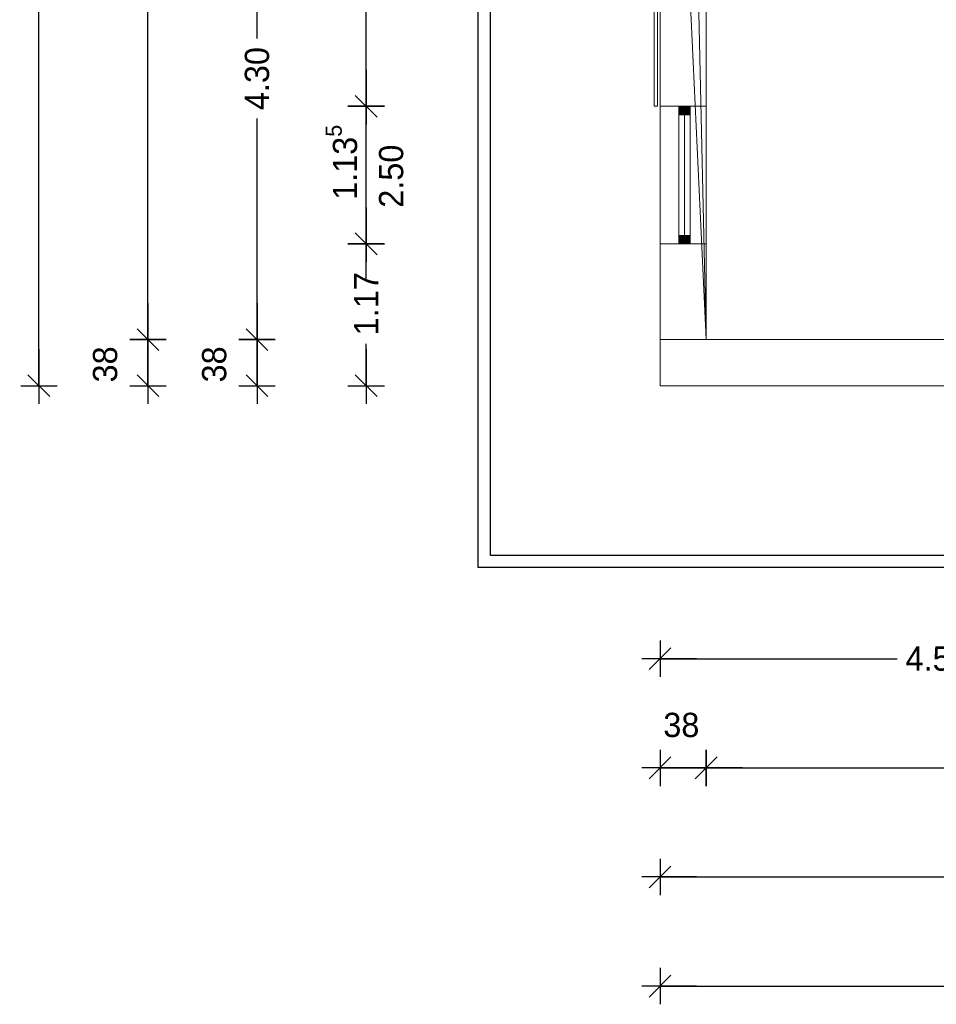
# Model space of a CAD drawing. Header units: metres. Extents: x -13 to 178, y 23 to 52.
# Tile 1 of 9: x 153.51 to 161.08, y 23.38 to 31.5. Entities that reach past the tile are written whole.
import ezdxf

# ---------------------------------------------------------------- set-up
doc = ezdxf.new("R2010")
doc.units = ezdxf.units.M
doc.header["$XCLIPFRAME"] = 2
doc.header["$PDMODE"] = 65
doc.linetypes.add('AUSGEZOGEN', pattern=[0])
for name, color, linetype, lineweight in [('Fenster', 7, 'AUSGEZOGEN', 13), ('Fensterbank', 7, 'AUSGEZOGEN', 13), ('Standard', 7, 'AUSGEZOGEN', 25), ('Verschattung', 7, 'AUSGEZOGEN', 13), ('Wand Holz tragend', 7, 'AUSGEZOGEN', 13)]:
    doc.layers.add(name, color=color, linetype=linetype, lineweight=lineweight)
doc.styles.add('Posterama Text Light', font='txt')
doc.dimstyles.new('DIMSTYLE_3', dxfattribs={"dimtxt": 0.2, "dimasz": 0.3, "dimexe": 0, "dimexo": 1e-06, "dimgap": 0.1, "dimtad": 0, "dimdec": 3, "dimrnd": 0.005, "dimzin": 0, "dimdsep": 46, "dimtxsty": 'Posterama Text Light', "dimblk1": 'ALL_ML_STRICH', "dimblk2": 'ALL_ML_STRICH', "dimsah": 1, "dimcen": 0, "dimse1": 1, "dimse2": 1, "dimclrd": 7, "dimclre": 7, "dimclrt": 7, "dimadec": 0, "dimazin": 0, "dimtfac": 1, "dimtdec": 0, "dimtix": 1, "dimtmove": 2, "dimatfit": 3, "dimfxl": 0, "dimtzin": 0, "dimlwd": 0, "dimlwe": 25, "dimarcsym": 0})
doc.dimstyles.new('DIMSTYLE_4', dxfattribs={"dimtxt": 0.2, "dimasz": 0.3, "dimexe": 0, "dimexo": 1e-06, "dimgap": 0.1, "dimtad": 2, "dimdec": 1, "dimlfac": 100, "dimrnd": 0.5, "dimzin": 0, "dimdsep": 46, "dimtxsty": 'Posterama Text Light', "dimblk1": 'ALL_ML_STRICH', "dimblk2": 'ALL_ML_STRICH', "dimsah": 1, "dimcen": 0, "dimse1": 1, "dimse2": 1, "dimclrd": 7, "dimclre": 7, "dimclrt": 7, "dimadec": 0, "dimazin": 0, "dimtfac": 1, "dimtdec": 0, "dimtix": 1, "dimtmove": 2, "dimatfit": 3, "dimfxl": 0, "dimtvp": 1.2, "dimtzin": 0, "dimlwd": 0, "dimlwe": 25, "dimarcsym": 0})
doc.dimstyles.new('DIMSTYLE_5', dxfattribs={"dimtxt": 0.2, "dimasz": 0.3, "dimexe": 0, "dimexo": 1e-06, "dimgap": 0.1, "dimtad": 0, "dimrnd": 0.005, "dimzin": 0, "dimdsep": 46, "dimtxsty": 'Posterama Text Light', "dimblk1": 'ALL_ML_STRICH', "dimblk2": 'ALL_ML_STRICH', "dimsah": 1, "dimcen": 0, "dimse1": 1, "dimse2": 1, "dimclrd": 7, "dimclre": 7, "dimclrt": 7, "dimadec": 0, "dimazin": 0, "dimtfac": 1, "dimtdec": 0, "dimtix": 1, "dimtmove": 2, "dimatfit": 3, "dimfxl": 0, "dimtzin": 0, "dimlwd": 0, "dimlwe": 25, "dimarcsym": 0})
doc.dimstyles.new('DIMSTYLE_6', dxfattribs={"dimtxt": 0.2, "dimasz": 0.3, "dimexe": 0, "dimexo": 1e-06, "dimgap": 0.1, "dimtad": 2, "dimdec": 1, "dimlfac": 100, "dimrnd": 0.5, "dimzin": 0, "dimdsep": 46, "dimtxsty": 'Posterama Text Light', "dimblk1": 'ALL_ML_STRICH', "dimblk2": 'ALL_ML_STRICH', "dimsah": 1, "dimcen": 0, "dimse1": 1, "dimse2": 1, "dimclrd": 7, "dimclre": 7, "dimclrt": 7, "dimadec": 0, "dimazin": 0, "dimtfac": 1, "dimtdec": 0, "dimtix": 1, "dimtmove": 2, "dimatfit": 3, "dimfxl": 0, "dimtvp": 1.2, "dimtzin": 0, "dimlwd": 0, "dimlwe": 25, "dimarcsym": 0})
doc.dimstyles.new('DIMSTYLE_7', dxfattribs={"dimtxt": 0.2, "dimasz": 0.3, "dimexe": 0, "dimexo": 1e-06, "dimgap": 0.1, "dimtad": 0, "dimrnd": 0.005, "dimzin": 0, "dimdsep": 46, "dimtxsty": 'Posterama Text Light', "dimblk1": 'ALL_ML_STRICH', "dimblk2": 'ALL_ML_STRICH', "dimsah": 1, "dimcen": 0, "dimse1": 1, "dimse2": 1, "dimclrd": 7, "dimclre": 7, "dimclrt": 7, "dimadec": 0, "dimazin": 0, "dimtfac": 1, "dimtdec": 0, "dimtix": 1, "dimtmove": 2, "dimatfit": 3, "dimfxl": 0, "dimtzin": 0, "dimlwd": 0, "dimlwe": 25, "dimarcsym": 0})
doc.dimstyles.new('DIMSTYLE_9', dxfattribs={"dimtxt": 0.2, "dimasz": 0.3, "dimexe": 0, "dimexo": 1e-06, "dimgap": 0.1, "dimtad": 2, "dimdec": 3, "dimrnd": 0.005, "dimzin": 0, "dimdsep": 46, "dimtxsty": 'Posterama Text Light', "dimblk1": 'ALL_ML_STRICH', "dimblk2": 'ALL_ML_STRICH', "dimsah": 1, "dimcen": 0, "dimse1": 1, "dimse2": 1, "dimclrd": 7, "dimclre": 7, "dimclrt": 7, "dimadec": 0, "dimazin": 0, "dimtfac": 1, "dimtdec": 0, "dimtix": 1, "dimtmove": 2, "dimatfit": 3, "dimfxl": 0, "dimtzin": 0, "dimlwd": 0, "dimlwe": 25, "dimarcsym": 0})
picture_1 = doc.add_image_def('image1.jpg', size_in_pixel=(256, 256))

# ---------------------------------------------------------------- blocks, each defined once
blk = doc.blocks.new('ALL_ML_STRICH')
at = {"color": 0, "linetype": 'ByBlock', "lineweight": -2}
for p, q in [((-0.3, -0.3), (0.3, 0.3)), ((0, -0.5), (0, 0.5)), ((-1, 0), (0.5, 0))]:
    blk.add_line(p, q, dxfattribs=at)
blk = doc.blocks.new('*D14')
at = {"layer": 'DEFPOINTS', "color": 7, "linetype": 'AUSGEZOGEN', "lineweight": 25}
for p in [(158.7978, 46.4848), (153.6732, 28.4819), (158.7978, 28.4819)]:
    blk.add_point(p, dxfattribs=at)
at = {"layer": 'Standard', "color": 7, "linetype": 'AUSGEZOGEN', "lineweight": -2}
for p, q in [((153.6732, 37.9821), (153.6732, 46.4848)), ((153.6732, 28.4819), (153.6732, 37.0421))]:
    blk.add_line(p, q, dxfattribs=at)
at = {"layer": 'Standard', "color": 7, "linetype": 'AUSGEZOGEN', "lineweight": 25, "xscale": 0.3, "yscale": 0.3, "zscale": 0.3}
for p, rotation in [((153.6732, 46.4848), 90), ((153.6732, 28.4819), 270)]:
    blk.add_blockref('ALL_ML_STRICH', p, dxfattribs=dict(at, rotation=rotation))
at = {"layer": 'Standard', "color": 7, "linetype": 'AUSGEZOGEN', "lineweight": 25, "insert": (153.6732, 37.5121), "char_height": 0.2, "width": 1.2, "attachment_point": 5, "rotation": 90, "style": 'Posterama Text Light'}
blk.add_mtext('\\A1;{\\A1;{18.00\\H0.132000;\\S5^ ;}}', dxfattribs=at)
blk = doc.blocks.new('*D15')
at = {"layer": 'DEFPOINTS', "color": 7, "linetype": 'AUSGEZOGEN', "lineweight": 25}
for p in [(159.1778, 28.8619), (158.7978, 28.4819), (158.7978, 25.33)]:
    blk.add_point(p, dxfattribs=at)
at = {"layer": 'Standard', "color": 7, "linetype": 'AUSGEZOGEN', "lineweight": -2}
blk.add_line((158.7978, 25.33), (159.1778, 25.33), dxfattribs=at)
at = {"layer": 'Standard', "color": 7, "linetype": 'AUSGEZOGEN', "lineweight": 25, "xscale": 0.3, "yscale": 0.3, "zscale": 0.3, "rotation": 180}
blk.add_blockref('ALL_ML_STRICH', (158.7978, 25.33), dxfattribs=at)
at = {"layer": 'Standard', "color": 7, "linetype": 'AUSGEZOGEN', "lineweight": 25, "xscale": 0.3, "yscale": 0.3, "zscale": 0.3}
blk.add_blockref('ALL_ML_STRICH', (159.1778, 25.33), dxfattribs=at)
at = {"layer": 'Standard', "color": 7, "linetype": 'AUSGEZOGEN', "lineweight": 25, "insert": (158.9732, 25.6828), "char_height": 0.2, "width": 0.8, "attachment_point": 5, "style": 'Posterama Text Light'}
blk.add_mtext('\\A1;{\\A1;{38\\H0.132000;\\S^ ;}}', dxfattribs=at)
blk = doc.blocks.new('*D16')
at = {"layer": 'DEFPOINTS', "color": 7, "linetype": 'AUSGEZOGEN', "lineweight": 25}
for p in [(159.1778, 28.8619), (165.6978, 28.8619), (159.1778, 25.33)]:
    blk.add_point(p, dxfattribs=at)
at = {"layer": 'Standard', "color": 7, "linetype": 'AUSGEZOGEN', "lineweight": -2}
for p, q in [((159.1778, 25.33), (162.1284, 25.33)), ((162.7884, 25.33), (165.6978, 25.33))]:
    blk.add_line(p, q, dxfattribs=at)
at = {"layer": 'Standard', "color": 7, "linetype": 'AUSGEZOGEN', "lineweight": 25, "xscale": 0.3, "yscale": 0.3, "zscale": 0.3, "rotation": 180}
blk.add_blockref('ALL_ML_STRICH', (159.1778, 25.33), dxfattribs=at)
at = {"layer": 'Standard', "color": 7, "linetype": 'AUSGEZOGEN', "lineweight": 25, "xscale": 0.3, "yscale": 0.3, "zscale": 0.3}
blk.add_blockref('ALL_ML_STRICH', (165.6978, 25.33), dxfattribs=at)
at = {"layer": 'Standard', "color": 7, "linetype": 'AUSGEZOGEN', "lineweight": 25, "insert": (162.4584, 25.33), "char_height": 0.2, "width": 0.8, "attachment_point": 5, "style": 'Posterama Text Light'}
blk.add_mtext('\\A1;{\\A1;{6.52\\H0.132000;\\S^ ;}}', dxfattribs=at)
blk = doc.blocks.new('*D20')
at = {"layer": 'DEFPOINTS', "color": 7, "linetype": 'AUSGEZOGEN', "lineweight": 25}
for p in [(165.6978, 28.8619), (158.7978, 28.4819), (158.7978, 24.43)]:
    blk.add_point(p, dxfattribs=at)
at = {"layer": 'Standard', "color": 7, "linetype": 'AUSGEZOGEN', "lineweight": -2}
for p, q in [((158.7978, 24.43), (161.9184, 24.43)), ((162.5784, 24.43), (165.6978, 24.43))]:
    blk.add_line(p, q, dxfattribs=at)
at = {"layer": 'Standard', "color": 7, "linetype": 'AUSGEZOGEN', "lineweight": 25, "xscale": 0.3, "yscale": 0.3, "zscale": 0.3, "rotation": 180}
blk.add_blockref('ALL_ML_STRICH', (158.7978, 24.43), dxfattribs=at)
at = {"layer": 'Standard', "color": 7, "linetype": 'AUSGEZOGEN', "lineweight": 25, "xscale": 0.3, "yscale": 0.3, "zscale": 0.3}
blk.add_blockref('ALL_ML_STRICH', (165.6978, 24.43), dxfattribs=at)
at = {"layer": 'Standard', "color": 7, "linetype": 'AUSGEZOGEN', "lineweight": 25, "insert": (162.2484, 24.43), "char_height": 0.2, "width": 0.8, "attachment_point": 5, "style": 'Posterama Text Light'}
blk.add_mtext('\\A1;{\\A1;{6.90\\H0.132000;\\S^ ;}}', dxfattribs=at)
blk = doc.blocks.new('*D23')
at = {"layer": 'DEFPOINTS', "color": 7, "linetype": 'AUSGEZOGEN', "lineweight": 25}
for p in [(158.7978, 28.4819), (172.7978, 28.4819), (158.7978, 23.53)]:
    blk.add_point(p, dxfattribs=at)
at = {"layer": 'Standard', "color": 7, "linetype": 'AUSGEZOGEN', "lineweight": -2}
for p, q in [((158.7978, 23.53), (165.4096, 23.53)), ((166.2096, 23.53), (172.7978, 23.53))]:
    blk.add_line(p, q, dxfattribs=at)
at = {"layer": 'Standard', "color": 7, "linetype": 'AUSGEZOGEN', "lineweight": 25, "xscale": 0.3, "yscale": 0.3, "zscale": 0.3, "rotation": 180}
blk.add_blockref('ALL_ML_STRICH', (158.7978, 23.53), dxfattribs=at)
at = {"layer": 'Standard', "color": 7, "linetype": 'AUSGEZOGEN', "lineweight": 25, "xscale": 0.3, "yscale": 0.3, "zscale": 0.3}
blk.add_blockref('ALL_ML_STRICH', (172.7978, 23.53), dxfattribs=at)
at = {"layer": 'Standard', "color": 7, "linetype": 'AUSGEZOGEN', "lineweight": 25, "insert": (165.8096, 23.53), "char_height": 0.2, "width": 1, "attachment_point": 5, "style": 'Posterama Text Light'}
blk.add_mtext('\\A1;{\\A1;{14.00\\H0.132000;\\S^ ;}}', dxfattribs=at)
blk = doc.blocks.new('*D28')
at = {"layer": 'DEFPOINTS', "color": 7, "linetype": 'AUSGEZOGEN', "lineweight": 25}
for p in [(158.7978, 28.4819), (163.3378, 28.4819), (158.7978, 26.23)]:
    blk.add_point(p, dxfattribs=at)
at = {"layer": 'Standard', "color": 7, "linetype": 'AUSGEZOGEN', "lineweight": -2}
for p, q in [((158.7978, 26.23), (160.753, 26.23)), ((161.413, 26.23), (163.3378, 26.23))]:
    blk.add_line(p, q, dxfattribs=at)
at = {"layer": 'Standard', "color": 7, "linetype": 'AUSGEZOGEN', "lineweight": 25, "xscale": 0.3, "yscale": 0.3, "zscale": 0.3, "rotation": 180}
blk.add_blockref('ALL_ML_STRICH', (158.7978, 26.23), dxfattribs=at)
at = {"layer": 'Standard', "color": 7, "linetype": 'AUSGEZOGEN', "lineweight": 25, "xscale": 0.3, "yscale": 0.3, "zscale": 0.3}
blk.add_blockref('ALL_ML_STRICH', (163.3378, 26.23), dxfattribs=at)
at = {"layer": 'Standard', "color": 7, "linetype": 'AUSGEZOGEN', "lineweight": 25, "insert": (161.083, 26.23), "char_height": 0.2, "width": 0.8, "attachment_point": 5, "style": 'Posterama Text Light'}
blk.add_mtext('\\A1;{\\A1;{4.54\\H0.132000;\\S^ ;}}', dxfattribs=at)
blk = doc.blocks.new('*D45')
at = {"layer": 'DEFPOINTS', "color": 7, "linetype": 'AUSGEZOGEN', "lineweight": 25}
for p in [(159.1778, 28.8619), (154.5732, 28.4819), (158.7978, 28.4819)]:
    blk.add_point(p, dxfattribs=at)
at = {"layer": 'Standard', "color": 7, "linetype": 'AUSGEZOGEN', "lineweight": -2}
blk.add_line((154.5732, 28.4819), (154.5732, 28.8619), dxfattribs=at)
at = {"layer": 'Standard', "color": 7, "linetype": 'AUSGEZOGEN', "lineweight": 25, "xscale": 0.3, "yscale": 0.3, "zscale": 0.3}
for p, rotation in [((154.5732, 28.8619), 90), ((154.5732, 28.4819), 270)]:
    blk.add_blockref('ALL_ML_STRICH', p, dxfattribs=dict(at, rotation=rotation))
at = {"layer": 'Standard', "color": 7, "linetype": 'AUSGEZOGEN', "lineweight": 25, "insert": (154.2204, 28.6574), "char_height": 0.2, "width": 0.8, "attachment_point": 5, "rotation": 90, "style": 'Posterama Text Light'}
blk.add_mtext('\\A1;{\\A1;{38\\H0.132000;\\S^ ;}}', dxfattribs=at)
blk = doc.blocks.new('*D46')
at = {"layer": 'DEFPOINTS', "color": 7, "linetype": 'AUSGEZOGEN', "lineweight": 25}
for p in [(159.1778, 46.1048), (154.5732, 28.8619), (159.1778, 28.8619)]:
    blk.add_point(p, dxfattribs=at)
at = {"layer": 'Standard', "color": 7, "linetype": 'AUSGEZOGEN', "lineweight": -2}
for p, q in [((154.5732, 38.0315), (154.5732, 46.1048)), ((154.5732, 28.8619), (154.5732, 37.0915))]:
    blk.add_line(p, q, dxfattribs=at)
at = {"layer": 'Standard', "color": 7, "linetype": 'AUSGEZOGEN', "lineweight": 25, "xscale": 0.3, "yscale": 0.3, "zscale": 0.3}
for p, rotation in [((154.5732, 46.1048), 90), ((154.5732, 28.8619), 270)]:
    blk.add_blockref('ALL_ML_STRICH', p, dxfattribs=dict(at, rotation=rotation))
at = {"layer": 'Standard', "color": 7, "linetype": 'AUSGEZOGEN', "lineweight": 25, "insert": (154.5732, 37.5615), "char_height": 0.2, "width": 1.2, "attachment_point": 5, "rotation": 90, "style": 'Posterama Text Light'}
blk.add_mtext('\\A1;{\\A1;{17.24\\H0.132000;\\S5^ ;}}', dxfattribs=at)
blk = doc.blocks.new('*D57')
at = {"layer": 'DEFPOINTS', "color": 7, "linetype": 'AUSGEZOGEN', "lineweight": 25}
for p in [(158.7978, 29.6515), (156.3732, 28.4819), (158.7978, 28.4819)]:
    blk.add_point(p, dxfattribs=at)
at = {"layer": 'Standard', "color": 7, "linetype": 'AUSGEZOGEN', "lineweight": -2}
for p, q in [((156.3732, 29.4877), (156.3732, 29.6515)), ((156.3732, 28.4819), (156.3732, 28.8277))]:
    blk.add_line(p, q, dxfattribs=at)
at = {"layer": 'Standard', "color": 7, "linetype": 'AUSGEZOGEN', "lineweight": 25, "xscale": 0.3, "yscale": 0.3, "zscale": 0.3}
for p, rotation in [((156.3732, 29.6515), 90), ((156.3732, 28.4819), 270)]:
    blk.add_blockref('ALL_ML_STRICH', p, dxfattribs=dict(at, rotation=rotation))
at = {"layer": 'Standard', "color": 7, "linetype": 'AUSGEZOGEN', "lineweight": 25, "insert": (156.3732, 29.1577), "char_height": 0.2, "width": 0.8, "attachment_point": 5, "rotation": 90, "style": 'Posterama Text Light'}
blk.add_mtext('\\A1;{\\A1;{1.17\\H0.132000;\\S^ ;}}', dxfattribs=at)
blk = doc.blocks.new('*D58')
at = {"layer": 'DEFPOINTS', "color": 7, "linetype": 'AUSGEZOGEN', "lineweight": 25}
for p in [(158.7978, 30.7865), (156.3732, 29.6515), (158.7978, 29.6515)]:
    blk.add_point(p, dxfattribs=at)
at = {"layer": 'Standard', "color": 7, "linetype": 'AUSGEZOGEN', "lineweight": -2}
blk.add_line((156.3732, 29.6515), (156.3732, 30.7865), dxfattribs=at)
at = {"layer": 'Standard', "color": 7, "linetype": 'AUSGEZOGEN', "lineweight": 25, "xscale": 0.3, "yscale": 0.3, "zscale": 0.3}
for p, rotation in [((156.3732, 30.7865), 90), ((156.3732, 29.6515), 270)]:
    blk.add_blockref('ALL_ML_STRICH', p, dxfattribs=dict(at, rotation=rotation))
at = {"layer": 'Standard', "color": 7, "linetype": 'AUSGEZOGEN', "lineweight": 25, "insert": (156.1704, 30.3237), "char_height": 0.2, "width": 1, "attachment_point": 5, "rotation": 90, "style": 'Posterama Text Light'}
blk.add_mtext('\\A1;{\\A1;{1.13\\H0.132000;\\S5^ ;}}', dxfattribs=at)
at = {"layer": 'Standard', "color": 7, "linetype": 'AUSGEZOGEN', "lineweight": 25, "insert": (156.4788, 29.9494), "char_height": 0.2, "width": 0.01, "attachment_point": 1, "rotation": 90, "line_spacing_factor": 0.60241, "style": 'Posterama Text Light'}
blk.add_mtext('\\A1;{2.50\\H0.132000;\\S^ ;}', dxfattribs=at)
blk = doc.blocks.new('*D59')
at = {"layer": 'DEFPOINTS', "color": 7, "linetype": 'AUSGEZOGEN', "lineweight": 25}
for p in [(158.7978, 34.5034), (156.3732, 30.7865), (158.7978, 30.7865)]:
    blk.add_point(p, dxfattribs=at)
at = {"layer": 'Standard', "color": 7, "linetype": 'AUSGEZOGEN', "lineweight": -2}
for p, q in [((156.3732, 33.1265), (156.3732, 34.5034)), ((156.3732, 30.7865), (156.3732, 32.3265))]:
    blk.add_line(p, q, dxfattribs=at)
at = {"layer": 'Standard', "color": 7, "linetype": 'AUSGEZOGEN', "lineweight": 25, "xscale": 0.3, "yscale": 0.3, "zscale": 0.3}
for p, rotation in [((156.3732, 34.5034), 90), ((156.3732, 30.7865), 270)]:
    blk.add_blockref('ALL_ML_STRICH', p, dxfattribs=dict(at, rotation=rotation))
at = {"layer": 'Standard', "color": 7, "linetype": 'AUSGEZOGEN', "lineweight": 25, "insert": (156.3732, 32.7265), "char_height": 0.2, "width": 1, "attachment_point": 5, "rotation": 90, "style": 'Posterama Text Light'}
blk.add_mtext('\\A1;{\\A1;{3.71\\H0.132000;\\S5^ ;}}', dxfattribs=at)
blk = doc.blocks.new('*D74')
at = {"layer": 'DEFPOINTS', "color": 7, "linetype": 'AUSGEZOGEN', "lineweight": 25}
for p in [(159.1778, 28.8619), (155.4732, 28.4819), (158.7978, 28.4819)]:
    blk.add_point(p, dxfattribs=at)
at = {"layer": 'Standard', "color": 7, "linetype": 'AUSGEZOGEN', "lineweight": -2}
blk.add_line((155.4732, 28.4819), (155.4732, 28.8619), dxfattribs=at)
at = {"layer": 'Standard', "color": 7, "linetype": 'AUSGEZOGEN', "lineweight": 25, "xscale": 0.3, "yscale": 0.3, "zscale": 0.3}
for p, rotation in [((155.4732, 28.8619), 90), ((155.4732, 28.4819), 270)]:
    blk.add_blockref('ALL_ML_STRICH', p, dxfattribs=dict(at, rotation=rotation))
at = {"layer": 'Standard', "color": 7, "linetype": 'AUSGEZOGEN', "lineweight": 25, "insert": (155.1204, 28.6574), "char_height": 0.2, "width": 0.8, "attachment_point": 5, "rotation": 90, "style": 'Posterama Text Light'}
blk.add_mtext('\\A1;{\\A1;{38\\H0.132000;\\S^ ;}}', dxfattribs=at)
blk = doc.blocks.new('*D75')
at = {"layer": 'DEFPOINTS', "color": 7, "linetype": 'AUSGEZOGEN', "lineweight": 25}
for p in [(159.1778, 33.1598), (155.4732, 28.8619), (159.1778, 28.8619)]:
    blk.add_point(p, dxfattribs=at)
at = {"layer": 'Standard', "color": 7, "linetype": 'AUSGEZOGEN', "lineweight": -2}
for p, q in [((155.4732, 31.3444), (155.4732, 33.1598)), ((155.4732, 28.8619), (155.4732, 30.6844))]:
    blk.add_line(p, q, dxfattribs=at)
at = {"layer": 'Standard', "color": 7, "linetype": 'AUSGEZOGEN', "lineweight": 25, "xscale": 0.3, "yscale": 0.3, "zscale": 0.3}
for p, rotation in [((155.4732, 33.1598), 90), ((155.4732, 28.8619), 270)]:
    blk.add_blockref('ALL_ML_STRICH', p, dxfattribs=dict(at, rotation=rotation))
at = {"layer": 'Standard', "color": 7, "linetype": 'AUSGEZOGEN', "lineweight": 25, "insert": (155.4732, 31.0144), "char_height": 0.2, "width": 0.8, "attachment_point": 5, "rotation": 90, "style": 'Posterama Text Light'}
blk.add_mtext('\\A1;{\\A1;{4.30\\H0.132000;\\S^ ;}}', dxfattribs=at)

msp = doc.modelspace()

# ---------------------------------------------------------------- hatches: boundary and pattern name
at = {"layer": 'Fenster'}
for points in [[(158.9528, 30.7865), (158.9528, 30.7165), (159.0448, 30.7165), (159.0448, 30.7865)], [(158.9528, 29.7215), (158.9528, 29.6515), (159.0448, 29.6515), (159.0448, 29.7215)]]:
    msp.add_hatch(color=9, dxfattribs=at).paths.add_polyline_path(points, flags=0)

# ---------------------------------------------------------------- linework, layer by layer
for points in [[(158.9528, 30.7865), (158.9528, 30.7165), (159.0448, 30.7165), (159.0448, 30.7865), (158.9528, 30.7865)], [(158.9528, 30.7165), (158.9528, 29.7215), (159.0448, 29.7215), (159.0448, 30.7165), (158.9528, 30.7165)], [(158.9528, 29.7215), (158.9528, 29.6515), (159.0448, 29.6515), (159.0448, 29.7215), (158.9528, 29.7215)]]:
    msp.add_lwpolyline(points, close=True, dxfattribs=at)
msp.add_3dface([(158.9988, 30.7165, 3.4), (158.9988, 29.7215, 3.4), (158.9988, 29.7215, 5.76), (158.9988, 30.7165, 5.76)], dxfattribs=at)
at = {"layer": 'Fensterbank', "color": 7, "linetype": 'AUSGEZOGEN', "lineweight": 18}
for p, q in [((158.7978, 30.7865), (158.7978, 29.6515)), ((159.1778, 30.7865), (159.1778, 29.6515))]:
    msp.add_line(p, q, dxfattribs=at)
at = {"layer": 'Standard', "color": 7, "linetype": 'AUSGEZOGEN', "lineweight": 25}
for points in [[(157.2978, 26.9819), (157.2978, 47.9848), (174.2978, 47.9848), (174.2978, 26.9819), (157.2978, 26.9819)], [(157.2978, 26.9819), (157.2978, 47.9848), (174.2978, 47.9848), (174.2978, 26.9819), (157.2978, 26.9819)], [(157.3978, 27.0819), (157.3978, 47.8848), (174.1978, 47.8848), (174.1978, 27.0819), (157.3978, 27.0819)], [(157.3978, 27.0819), (157.3978, 47.8848), (174.1978, 47.8848), (174.1978, 27.0819), (157.3978, 27.0819)]]:
    msp.add_lwpolyline(points, close=True, dxfattribs=at)
at = {"layer": 'Verschattung'}
msp.add_lwpolyline([(158.7478, 31.9415), (158.7478, 30.7865), (158.7778, 30.7865), (158.7778, 31.9415), (158.7478, 31.9415)], close=True, dxfattribs=at)

# ---------------------------------------------------------------- dimensions: what is measured, and where the dimension line sits
at = {"layer": 'Standard', "color": 7, "linetype": 'AUSGEZOGEN', "lineweight": 25}
for base, p1, p2, dimstyle, picture, middle in [((153.6732, 46.4848), (158.7978, 28.4819), (158.7978, 46.4848), 'DIMSTYLE_3', '*D14', (153.6732, 37.5121)), ((154.5732, 46.1048), (159.1778, 28.8619), (159.1778, 46.1048), 'DIMSTYLE_3', '*D46', (154.5732, 37.5615)), ((156.3732, 34.5034), (158.7978, 30.7865), (158.7978, 34.5034), 'DIMSTYLE_3', '*D59', (156.3732, 32.7265)), ((155.4732, 33.1598), (159.1778, 28.8619), (159.1778, 33.1598), 'DIMSTYLE_7', '*D75', (155.4732, 31.0144)), ((156.3732, 29.6515), (158.7978, 28.4819), (158.7978, 29.6515), 'DIMSTYLE_7', '*D57', (156.3732, 29.1577)), ((154.5732, 28.8619), (158.7978, 28.4819), (159.1778, 28.8619), 'DIMSTYLE_6', '*D45', (154.2204, 28.6574)), ((155.4732, 28.8619), (158.7978, 28.4819), (159.1778, 28.8619), 'DIMSTYLE_6', '*D74', (155.1204, 28.6574))]:
    dim = msp.add_linear_dim(base=base, p1=p1, p2=p2, angle=90, dimstyle=dimstyle, override={"dimpost": '<>', "dimclrd": 7, "dimclre": 7, "dimclrt": 7, "dimlwd": 0, "dimlwe": 25}, dxfattribs=at)
    dim.commit()
    dim.dimension.update_dxf_attribs({"geometry": picture, "text_midpoint": middle, "dimtype": 160})
dim = msp.add_linear_dim(base=(156.3732, 30.7865), p1=(158.7978, 29.6515), p2=(158.7978, 30.7865), angle=90, text='<>\\X\\A1;{2.50\\H0.132000;\\S^ ;}', dimstyle='DIMSTYLE_9', override={"dimpost": '<>', "dimclrd": 7, "dimclre": 7, "dimclrt": 7, "dimlwd": 0, "dimlwe": 25}, dxfattribs=at)
dim.commit()
dim.dimension.update_dxf_attribs({"geometry": '*D58', "text_midpoint": (156.1704, 30.3237), "dimtype": 160})
for base, p1, p2, dimstyle, picture, middle in [((159.1778, 25.33), (158.7978, 28.4819), (159.1778, 28.8619), 'DIMSTYLE_4', '*D15', (158.9732, 25.6828)), ((165.6978, 24.43), (158.7978, 28.4819), (165.6978, 28.8619), 'DIMSTYLE_7', '*D20', (162.2484, 24.43)), ((165.6978, 25.33), (159.1778, 28.8619), (165.6978, 28.8619), 'DIMSTYLE_5', '*D16', (162.4584, 25.33)), ((172.7978, 23.53), (158.7978, 28.4819), (172.7978, 28.4819), 'DIMSTYLE_7', '*D23', (165.8096, 23.53)), ((163.3378, 26.23), (158.7978, 28.4819), (163.3378, 28.4819), 'DIMSTYLE_7', '*D28', (161.083, 26.23))]:
    dim = msp.add_linear_dim(base=base, p1=p1, p2=p2, dimstyle=dimstyle, override={"dimpost": '<>', "dimclrd": 7, "dimclre": 7, "dimclrt": 7, "dimlwd": 0, "dimlwe": 25}, dxfattribs=at)
    dim.commit()
    dim.dimension.update_dxf_attribs({"geometry": picture, "text_midpoint": middle, "dimtype": 160})

# ---------------------------------------------------------------- pictures from other files: only their frames are drawn
at = {"layer": 'Wand Holz tragend', "lineweight": 18}
image = msp.add_image(picture_1, insert=(158.7978, 46.1048), size_in_units=(2.56, 2.56), rotation=-90, dxfattribs=at)
image.set_boundary_path([(1159.644, 255.5), (1531.326, 255.5), (1531.326, 217.5), (1159.644, 217.5), (1159.644, 255.5), (-0.5, 255.5), (310.307, 255.5), (310.307, 217.5), (-0.5, 217.5), (-0.5, 255.5), (1723.786, 217.5), (1644.826, 217.5), (1644.826, 255.5), (1723.786, 255.5), (1723.786, 217.5), (904.04, 255.5), (1046.144, 255.5), (1046.144, 217.5), (904.04, 217.5), (904.04, 255.5), (790.54, 217.5), (423.807, 217.5), (423.807, 255.5), (790.54, 255.5), (790.54, 217.5), (904.04, 255.5), (1723.786, 217.5), (-0.5, 255.5), (1159.644, 255.5)])
image.dxf.flags = 15
image = msp.add_image(picture_1, insert=(158.7978, 28.4819), size_in_units=(2.56, 2.56), dxfattribs=at)
image.set_boundary_path([(-0.5, 255.5), (453.5, 255.5), (453.5, 217.5), (-0.5, 217.5), (-0.5, 255.5), (1399.5, 255.5), (1399.5, 217.5), (945.5, 217.5), (945.5, 255.5), (1399.5, 255.5), (832, 217.5), (567, 217.5), (567, 255.5), (832, 255.5), (832, 217.5), (1399.5, 255.5), (-0.5, 255.5)])
image.dxf.flags = 15

doc.saveas('drawing.dxf')
